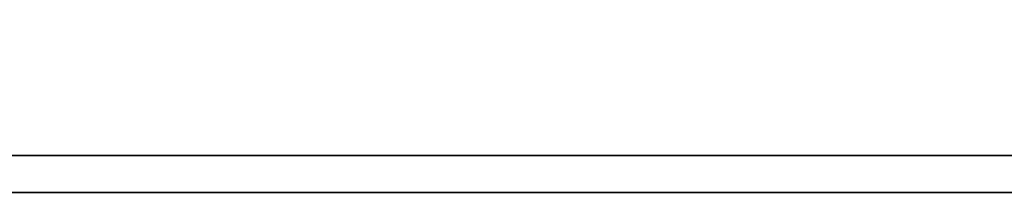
# Model space of a CAD drawing. Header units: millimetres. Extents: x 914 to 1153, y -9 to 64.
# Tile 36 of 55: x 1088.631 to 1090.587, y 11.618 to 11.961. Entities that reach past the tile are written whole.
import ezdxf

# ---------------------------------------------------------------- set-up
doc = ezdxf.new("R2010")
doc.units = ezdxf.units.MM
doc.header["$LTSCALE"] = 0.15
doc.layers.add('DIM', color=4, linetype='CONTINUOUS')
doc.layers.add('layer 1', color=7, linetype='CONTINUOUS')

# ---------------------------------------------------------------- blocks, each defined once
blk = doc.blocks.new('TBI MOTION logo(完整正式版)')
at = {"layer": 'layer 1', "color": 22, "lineweight": 35}
blk.add_open_spline([(75.90875, -9.47875), (75.90875, -9.47875), (75.90875, -12.28625), (75.90875, -12.28625), (75.90875, -12.28625), (75.90875, -12.28625), (75.90875, -12.47875), (75.90875, -12.47875), (75.90875, -12.47875), (75.90875, -12.47875), (75.71625, -12.47875), (75.71625, -12.47875), (75.71625, -12.47875), (75.71625, -12.47875), (-88.32875, -12.47875), (-88.32875, -12.47875), (-88.32875, -12.47875), (-88.32875, -12.47875), (-88.32875, -13.29375), (-88.32875, -13.29375), (-88.32875, -13.29375), (-88.32875, -13.29375), (82.89125, -13.29375), (82.89125, -13.29375), (82.89125, -13.29375), (82.89125, -13.29375), (75.90875, -9.47875), (75.90875, -9.47875)], degree=3, knots=[0, 0, 0, 0, 0.14285714, 0.14285714, 0.14285714, 0.14285715, 0.28571429, 0.28571429, 0.28571429, 0.2857143, 0.42857143, 0.42857143, 0.42857143, 0.42857144, 0.57142857, 0.57142857, 0.57142857, 0.57142858, 0.71428571, 0.71428571, 0.71428571, 0.71428572, 0.85714286, 0.85714286, 0.85714286, 0.85714287, 1, 1, 1, 1], dxfattribs=at)

msp = doc.modelspace()

# ---------------------------------------------------------------- block references
at = {"layer": 'DIM', "color": 0, "xscale": 0.090033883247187, "yscale": 0.090033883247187, "zscale": 0.090033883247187}
msp.add_blockref('TBI MOTION logo(完整正式版)', (1091.815, 12.8148), dxfattribs=at)

doc.saveas('drawing.dxf')
